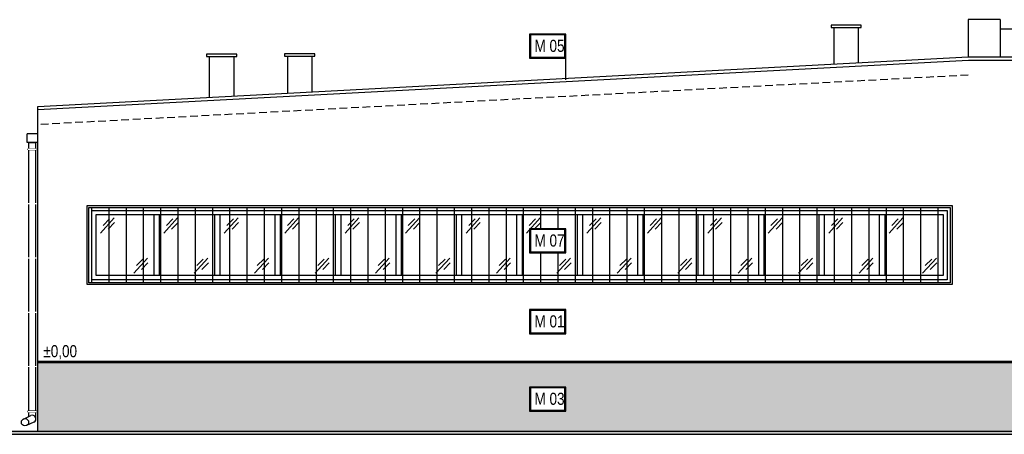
# Model space of a CAD drawing. Header units: millimetres. Extents: x 59331 to 112314, y -16110 to 34390.
# Tile 3 of 198: x 60401 to 62030, y -3573 to -2886. Entities that reach past the tile are written whole.
import ezdxf

# ---------------------------------------------------------------- set-up
doc = ezdxf.new("R2010")
doc.units = ezdxf.units.MM
doc.set_wipeout_variables(frame=1)
doc.linetypes.add('DASHEDX2', pattern=[38.1, 25.4, -12.7])
for name, color, linetype in [('_HSA_HATCH ELEWACJA', 8, 'Continuous'), ('_HSA_OPIS', 43, 'Continuous'), ('_HSA_PRZERYWANE', 153, 'DASHEDX2'), ('_HSA_STOLARKA_ZEWNĘTRZNA', 132, 'Continuous'), ('_HSA_WIDOKOWE', 1, 'Continuous'), ('_HSA_WIDOKOWE_CIENKIE', 8, 'Continuous'), ('_HSA_ŚCIANY_KONSTRUKCYJNE', 3, 'Continuous')]:
    doc.layers.add(name, color=color, linetype=linetype)
doc.layers.add('_HSA_POMOC', color=120, linetype='Continuous', plot=False)
doc.styles.add('ARIAL_100', font='Arial.ttf', dxfattribs={"width": 0.8, "height": 20})

# ---------------------------------------------------------------- blocks, each defined once
blk = doc.blocks.new('A$Cc038301c')
blk.add_wipeout([(0, 115), (0, 0), (1415, 0), (1415, 115)])
for p, q in [((103, 7), (103, 108)), ((112, 7), (112, 108)), ((203, 7), (203, 108)), ((212, 7), (212, 108)), ((303, 7), (303, 108)), ((312, 7), (312, 108)), ((403, 7), (403, 108)), ((412, 7), (412, 108)), ((503, 7), (503, 108)), ((512, 7), (512, 108)), ((603, 7), (603, 108)), ((612, 7), (612, 108)), ((703, 7), (703, 108)), ((712, 7), (712, 108)), ((803, 7), (803, 108)), ((812, 7), (812, 108)), ((903, 7), (903, 108)), ((912, 7), (912, 108)), ((1003, 7), (1003, 108)), ((1012, 7), (1012, 108)), ((1103, 7), (1103, 108)), ((1112, 7), (1112, 108)), ((1203, 7), (1203, 108)), ((1212, 7), (1212, 108)), ((1303, 7), (1303, 108)), ((1312, 7), (1312, 108))]:
    blk.add_line(p, q)
at = {"ltscale": 10}
for points in [[(0, 115), (1415, 115), (1415, 0), (0, 0)], [(7, 108), (1408, 108), (1408, 7), (7, 7)]]:
    blk.add_lwpolyline(points, close=True, dxfattribs=at)
at = {"layer": '_HSA_WIDOKOWE_CIENKIE', "color": 9}
for points in [[(13.9, 77.5), (36.7, 102.7)], [(18.3, 90.2), (29, 101.1)], [(118.9, 77.5), (141.7, 102.7)], [(123.3, 90.2), (134, 101.1)], [(218.9, 77.5), (241.7, 102.7)], [(223.3, 90.2), (234, 101.1)], [(318.9, 77.5), (341.7, 102.7)], [(323.3, 90.2), (334, 101.1)], [(418.9, 77.5), (441.7, 102.7)], [(423.3, 90.2), (434, 101.1)], [(518.9, 77.5), (541.7, 102.7)], [(523.3, 90.2), (534, 101.1)], [(618.9, 77.5), (641.7, 102.7)], [(623.3, 90.2), (634, 101.1)], [(718.9, 77.5), (741.7, 102.7)], [(723.3, 90.2), (734, 101.1)], [(818.9, 77.5), (841.7, 102.7)], [(823.3, 90.2), (834, 101.1)], [(918.9, 77.5), (941.7, 102.7)], [(923.3, 90.2), (934, 101.1)], [(1018.9, 77.5), (1041.7, 102.7)], [(1023.3, 90.2), (1034, 101.1)], [(1118.9, 77.5), (1141.7, 102.7)], [(1123.3, 90.2), (1134, 101.1)], [(1218.9, 77.5), (1241.7, 102.7)], [(1223.3, 90.2), (1234, 101.1)], [(1318.9, 77.5), (1341.7, 102.7)], [(1323.3, 90.2), (1334, 101.1)], [(26.7, 84), (37.4, 94.9)], [(131.7, 84), (142.4, 94.9)], [(231.7, 84), (242.4, 94.9)], [(331.7, 84), (342.4, 94.9)], [(431.7, 84), (442.4, 94.9)], [(531.7, 84), (542.4, 94.9)], [(631.7, 84), (642.4, 94.9)], [(731.7, 84), (742.4, 94.9)], [(831.7, 84), (842.4, 94.9)], [(931.7, 84), (942.4, 94.9)], [(1031.7, 84), (1042.4, 94.9)], [(1131.7, 84), (1142.4, 94.9)], [(1231.7, 84), (1242.4, 94.9)], [(1331.7, 84), (1342.4, 94.9)], [(69, 10.8), (91.9, 36)], [(73.5, 23.5), (84.2, 34.4)], [(169, 10.8), (191.9, 36)], [(173.5, 23.5), (184.2, 34.4)], [(269, 10.8), (291.9, 36)], [(273.5, 23.5), (284.2, 34.4)], [(369, 10.8), (391.9, 36)], [(373.5, 23.5), (384.2, 34.4)], [(469, 10.8), (491.9, 36)], [(473.5, 23.5), (484.2, 34.4)], [(569, 10.8), (591.9, 36)], [(573.5, 23.5), (584.2, 34.4)], [(669, 10.8), (691.9, 36)], [(673.5, 23.5), (684.2, 34.4)], [(769, 10.8), (791.9, 36)], [(773.5, 23.5), (784.2, 34.4)], [(869, 10.8), (891.9, 36)], [(873.5, 23.5), (884.2, 34.4)], [(969, 10.8), (991.9, 36)], [(973.5, 23.5), (984.2, 34.4)], [(1069, 10.8), (1091.9, 36)], [(1073.5, 23.5), (1084.2, 34.4)], [(1169, 10.8), (1191.9, 36)], [(1173.5, 23.5), (1184.2, 34.4)], [(1269, 10.8), (1291.9, 36)], [(1273.5, 23.5), (1284.2, 34.4)], [(1374, 10.8), (1396.9, 36)], [(1378.5, 23.5), (1389.2, 34.4)], [(81.9, 17.3), (92.6, 28.2)], [(181.9, 17.3), (192.6, 28.2)], [(281.9, 17.3), (292.6, 28.2)], [(381.9, 17.3), (392.6, 28.2)], [(481.9, 17.3), (492.6, 28.2)], [(581.9, 17.3), (592.6, 28.2)], [(681.9, 17.3), (692.6, 28.2)], [(781.9, 17.3), (792.6, 28.2)], [(881.9, 17.3), (892.6, 28.2)], [(981.9, 17.3), (992.6, 28.2)], [(1081.9, 17.3), (1092.6, 28.2)], [(1181.9, 17.3), (1192.6, 28.2)], [(1281.9, 17.3), (1292.6, 28.2)], [(1386.9, 17.3), (1397.6, 28.2)]]:
    blk.add_lwpolyline(points, dxfattribs=at)
blk = doc.blocks.new('A$C7b78dd1b')
at = {"transparency": 33554687}
h = blk.add_hatch(dxfattribs=at)
h.set_pattern_fill('ANSI31', color=256, scale=9, angle=45)
h.set_pattern_definition([(90, (-715.5, 128), (-28.575, 0), [])])
h.paths.add_polyline_path([(-1428, 128), (-3, 128), (-3, 3), (-1428, 3)])
for points in [[(-1431, 131), (0, 131), (0, 0), (-1431, 0)], [(-1428, 128), (-3, 128), (-3, 3), (-1428, 3)]]:
    blk.add_lwpolyline(points, close=True)
blk = doc.blocks.new('*U353')
at = {"layer": '_HSA_POMOC'}
for p, q in [((-12.6, -478.3), (-11.6, -478.3)), ((-12.1, -477.8), (-12.1, -478.8))]:
    blk.add_line(p, q, dxfattribs=at)
blk.add_wipeout([(-6, 0), (6, 0), (6, -457.6), (6, -458), (5.9, -458.4), (5.9, -458.8), (5.8, -459.2), (5.7, -459.6), (5.5, -460), (5.3, -460.5), (5.1, -460.8), (4.9, -461.1), (4.6, -461.5), (4.4, -461.7), (4, -462.1), (3.7, -462.3), (3.4, -462.6), (3.1, -462.8), (2.7, -463), (2.6, -463.1), (-9.5, -468.7), (-9.8, -468.9), (-10.3, -469), (-10.7, -469.2), (-11.2, -469.2), (-11.6, -469.3), (-12.1, -469.3), (-12.6, -469.3), (-13, -469.3), (-13.6, -469.1), (-13.9, -469), (-14.2, -468.9), (-14.7, -468.7), (-14.9, -468.6), (-15.2, -468.4), (-15.6, -468.2), (-15.8, -468), (-16.1, -467.8), (-16.3, -467.6), (-16.6, -467.3), (-16.8, -467), (-17.1, -466.7), (-17.3, -466.3), (-17.4, -466), (-17.6, -465.7), (-17.7, -465.4), (-17.8, -465.1), (-17.9, -464.8), (-18, -464.4), (-18.1, -464.1), (-18.1, -463.7), (-18.1, -463.3), (-18.1, -463.1), (-18.1, -462.7), (-18, -462.3), (-18, -462), (-17.8, -461.6), (-17.7, -461.3), (-17.6, -460.9), (-17.5, -460.7), (-17.3, -460.3), (-17, -459.9), (-16.9, -459.7), (-16.6, -459.4), (-16.4, -459.2), (-16.1, -458.9), (-16, -458.7), (-15.8, -458.6), (-15.5, -458.4), (-15.2, -458.2), (-15.1, -458.1), (-14.9, -458), (-14.9, -458), (-6, -453.8)])
for p, q in [((-6, 0), (6, 0)), ((6, -457.6), (6, 0)), ((-6, -453.8), (-6, 0)), ((-14.7, -457.9), (-2.6, -452.2)), ((2.6, -463.1), (-9.5, -468.7))]:
    blk.add_line(p, q)
for points in [[(-7, -10), (7, -10), (7, -12), (-7, -12)], [(-7, -444.6), (7, -444.6), (7, -446.6), (-7, -446.6)]]:
    blk.add_lwpolyline(points, close=True)
blk.add_circle((-12.1, -463.3), 6)
blk.add_arc((0, -457.6), 6, 295.1878, 115.1878)
for points in [[(-7, -12), (-7, -10), (7, -10), (7, -12)], [(-7, -102), (-7, -100), (7, -100), (7, -102)], [(-7, -192), (-7, -190), (7, -190), (7, -192)], [(-7, -282), (-7, -280), (7, -280), (7, -282)], [(-7, -372), (-7, -370), (7, -370), (7, -372)], [(-7, -446.6), (-7, -444.6), (7, -444.6), (7, -446.6)]]:
    blk.add_wipeout(points)
blk = doc.blocks.new('A$C43494AD3')
blk.add_wipeout([(-70, 40), (-70, 0), (-10, 0), (-10, 40)])
for points in [[(-70, 40), (-10, 40), (-10, 0), (-70, 0)], [(-68.5, 38.5), (-11.5, 38.5), (-11.5, 1.5), (-68.5, 1.5)]]:
    blk.add_lwpolyline(points, close=True)
at = {"style": 'ARIAL_100', "width": 0.8}
blk.add_attdef('M_01', (-61.7, 9.7), '', height=20, dxfattribs=at)

msp = doc.modelspace()

# ---------------------------------------------------------------- hatches: boundary and pattern name
at = {"layer": '_HSA_HATCH ELEWACJA', "true_color": 0x946229}
h = msp.add_hatch(color=37, dxfattribs=at)
h.dxf.hatch_style = 1
h.paths.add_polyline_path([(72358.19, -3454.26), (60431.33, -3454.26), (60431.33, -3568.19), (72358.19, -3568.19)])
at = {"layer": '_HSA_WIDOKOWE', "ltscale": 10}
h = msp.add_hatch(color=256, dxfattribs=at)
h.dxf.hatch_style = 1
h.paths.add_polyline_path([(72608.19, -3568.26), (72608.19, -3573.26), (60181.33, -3573.26), (60181.33, -3568.26)])

# ---------------------------------------------------------------- linework, layer by layer
at = {"layer": '_HSA_POMOC'}
msp.add_line((60431.33, -3452.26), (72358.19, -3452.26), dxfattribs=at)
at = {"layer": '_HSA_PRZERYWANE', "ltscale": 0.5}
msp.add_line((61970.69, -2978.07), (60431.33, -3060.15), dxfattribs=at)
at = {"layer": '_HSA_WIDOKOWE'}
for p, q in [((61970.69, -2886.19), (61970.69, -2948.03)), ((62023.69, -2886.19), (61970.69, -2886.19)), ((62023.69, -2886.19), (62023.69, -2948.03))]:
    msp.add_line(p, q, dxfattribs=at)
for points in [[(61743.65, -2899.2), (61793.65, -2899.2), (61793.65, -2895.11), (61743.65, -2895.11)], [(60710.7, -2947.39), (60760.7, -2947.39), (60760.7, -2943.63), (60710.7, -2943.63)], [(60839.77, -2946.74), (60889.77, -2946.74), (60889.77, -2942.65), (60839.77, -2942.65)]]:
    msp.add_lwpolyline(points, close=True, dxfattribs=at)
for points in [[(61748.65, -2959.87), (61748.65, -2899.2), (61788.65, -2899.2), (61788.65, -2957.74)], [(60715.7, -3014.95), (60715.7, -2947.39), (60755.7, -2947.39), (60755.7, -3012.82)], [(60844.77, -3008.07), (60844.77, -2946.74), (60884.77, -2946.74), (60884.77, -3005.93)]]:
    msp.add_lwpolyline(points, dxfattribs=at)
at = {"layer": '_HSA_WIDOKOWE', "ltscale": 10}
msp.add_lwpolyline([(72608.19, -3573.26), (60181.33, -3573.26), (60181.33, -3568.26), (72608.19, -3568.26)], close=True, dxfattribs=at)
at = {"layer": '_HSA_WIDOKOWE_CIENKIE', "ltscale": 10}
msp.add_line((62023.69, -2901.19), (72314.19, -2901.19), dxfattribs=at)
at = {"layer": '_HSA_WIDOKOWE_CIENKIE'}
msp.add_line((60431.33, -3454.26), (72358.19, -3454.26), dxfattribs=at)
at = {"layer": '_HSA_WIDOKOWE_CIENKIE', "ltscale": 10}
for points in [[(60431.33, -3035.12), (61970.82, -2953.03), (62050.19, -2953.03)], [(60431.33, -3075.45), (60413.59, -3075.45)], [(60431.33, -3089.95), (60413.59, -3089.95), (60413.59, -3075.45)]]:
    msp.add_lwpolyline(points, dxfattribs=at)
at = {"layer": '_HSA_ŚCIANY_KONSTRUKCYJNE', "ltscale": 10}
msp.add_line((61970.69, -2948.03), (62050.19, -2948.03), dxfattribs=at)
msp.add_lwpolyline([(60431.33, -3568.19), (60431.33, -3030.11), (61970.69, -2948.03)], dxfattribs=at)

# ---------------------------------------------------------------- texts
at = {"layer": '_HSA_POMOC', "insert": (60440.58, -3425.44), "char_height": 20, "attachment_point": 1, "style": 'ARIAL_100'}
msp.add_mtext_dynamic_manual_height_columns('%%P0,00', width=382.8354, gutter_width=100, heights=[0], dxfattribs=at)

# ---------------------------------------------------------------- next in the draw order: block references
at = {"layer": '_HSA_OPIS'}
ref = msp.add_blockref('A$C43494AD3', (61314.87, -2910.08), dxfattribs=dict(at, xscale=-1, rotation=180))
ref.add_attrib('M_01', 'M 05', (61253.13, -2939.57), dxfattribs={"layer": '0', "height": 20, "style": 'ARIAL_100', "width": 0.8})
ref = msp.add_blockref('A$C43494AD3', (61314.87, -3366.58), dxfattribs=dict(at, xscale=-1, rotation=180))
ref.add_attrib('M_01', 'M 01', (61253.13, -3396.07), dxfattribs={"layer": '0', "height": 20, "style": 'ARIAL_100', "width": 0.8})
ref = msp.add_blockref('A$C43494AD3', (61314.87, -3494.86), dxfattribs=dict(at, xscale=-1, rotation=180))
ref.add_attrib('M_01', 'M 03', (61253.13, -3524.35), dxfattribs={"layer": '0', "height": 20, "style": 'ARIAL_100', "width": 0.8})
at = {"layer": '_HSA_STOLARKA_ZEWNĘTRZNA', "ltscale": 10}
msp.add_blockref('A$Cc038301c', (60521.01, -3317.26), dxfattribs=at)
at = {"layer": '_HSA_WIDOKOWE_CIENKIE'}
msp.add_blockref('*U353', (60422.33, -3089.95), dxfattribs=at)

# ---------------------------------------------------------------- next in the draw order: linework, layer by layer
at = {"layer": '_HSA_OPIS'}
msp.add_line((61304.87, -2986.12), (61304.87, -2950.08), dxfattribs=at)

# ---------------------------------------------------------------- next in the draw order: block references
at = {"layer": '_HSA_WIDOKOWE_CIENKIE', "ltscale": 10}
msp.add_blockref('A$C7b78dd1b', (61944.01, -3325.26), dxfattribs=at)

# ---------------------------------------------------------------- next in the draw order: block references
at = {"layer": '_HSA_OPIS'}
ref = msp.add_blockref('A$C43494AD3', (61314.87, -3232.64), dxfattribs=dict(at, xscale=-1, rotation=180))
ref.add_attrib('M_01', 'M 07', (61253.13, -3262.13), dxfattribs={"layer": '0', "height": 20, "style": 'ARIAL_100', "width": 0.8})

doc.saveas('drawing.dxf')
